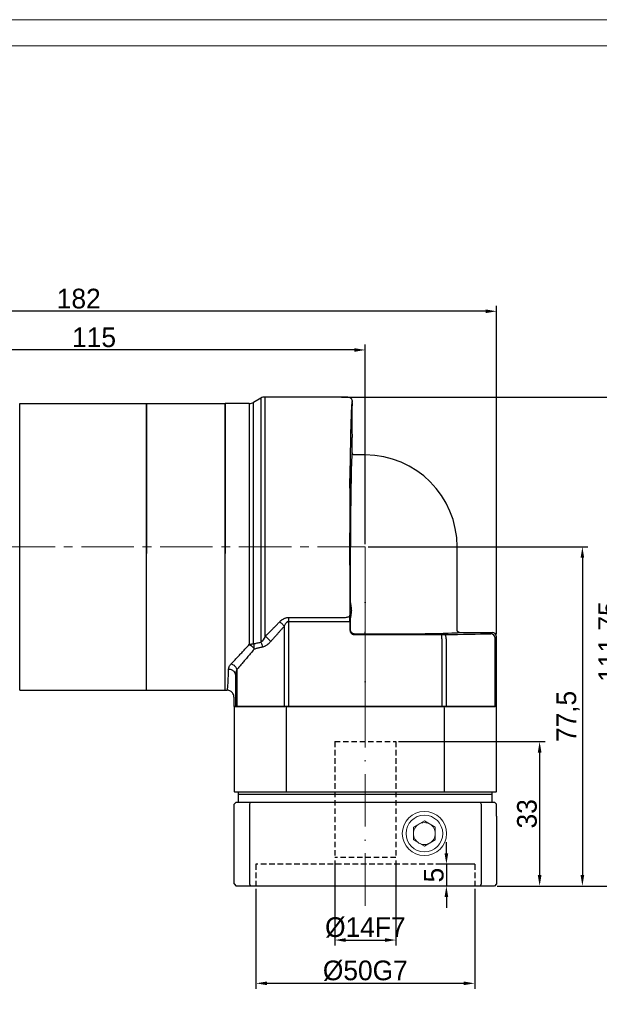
# Model space of a CAD drawing. Header units: millimetres. Extents: x 1356 to 1857, y 1014 to 1368.
# Tile 7 of 9: x 1595 to 1728, y 1143 to 1368. Entities that reach past the tile are written whole.
import ezdxf

# ---------------------------------------------------------------- set-up
doc = ezdxf.new("R2010")
doc.units = ezdxf.units.MM
doc.header["$PDSIZE"] = -5
for name, pattern in [('ACAD_ISO10W100', [18, 12, -3, 0, -3]), ('DASHED2', [9.525, 6.35, -3.175]), ('点画线', [18, 12, -2, 2, -2])]:
    doc.linetypes.add(name, pattern=pattern)
doc.layers.get('0').update_dxf_attribs({"lineweight": 18})
doc.layers.get('Defpoints').update_dxf_attribs({"lineweight": 18})
doc.layers.add('4虚线层', color=6, linetype='DASHED2')
for name, color, linetype, lineweight in [('7中心线层', 7, '点画线', 18), ('中心线层', 7, 'ACAD_ISO10W100', 20), ('尺寸线', 7, 'Continuous', 18), ('尺寸线层', 3, 'Continuous', 18), ('标注线', 7, 'Continuous', 20), ('粗实线', 7, 'Continuous', 50)]:
    doc.layers.add(name, color=color, linetype=linetype, lineweight=lineweight)
doc.styles.add('工程字', font='txt')
doc.dimstyles.new('副本 ISO-25', dxfattribs={"dimtxt": 4.5, "dimasz": 2.5, "dimexe": 1.25, "dimexo": 0.625, "dimtad": 1, "dimtxsty": '工程字', "dimcen": 2.5, "dimdle": 5, "dimadec": 0, "dimazin": 0, "dimtfac": 1, "dimtmove": 0, "dimatfit": 3, "dimfxl": 1, "dimtolj": 1, "dimarcsym": 0})

# ---------------------------------------------------------------- blocks, each defined once
blk = doc.blocks.new('*D6')
at = {"layer": 'Defpoints', "color": 0, "lineweight": -2}
for p in [(1668.47, 1282.22), (1733.66, 1282.22), (1704, 1170.47)]:
    blk.add_point(p, dxfattribs=at)
at = {"layer": '尺寸线层', "color": 0, "lineweight": -2}
for p, q in [((1669.09, 1282.22), (1734.91, 1282.22)), ((1733.66, 1172.97), (1733.66, 1279.72)), ((1704.62, 1170.47), (1734.91, 1170.47))]:
    blk.add_line(p, q, dxfattribs=at)
for points in [[(1734.08, 1279.72), (1733.25, 1279.72), (1733.66, 1282.22)], [(1733.25, 1172.97), (1734.08, 1172.97), (1733.66, 1170.47)]]:
    blk.add_solid(points, dxfattribs=at)
at = {"layer": '尺寸线层', "color": 0, "insert": (1730.41, 1226.34), "char_height": 4.5, "attachment_point": 5, "rotation": 90, "style": '工程字'}
blk.add_mtext('\\A1;111,75', dxfattribs=at)
blk = doc.blocks.new('*D7')
at = {"layer": 'Defpoints', "color": 0, "lineweight": -2}
for p in [(1559.5, 1292.97), (1559.5, 1277.67), (1674.5, 1247.97)]:
    blk.add_point(p, dxfattribs=at)
at = {"layer": '尺寸线层', "color": 0, "lineweight": -2}
for p, q in [((1559.5, 1278.29), (1559.5, 1294.22)), ((1674.5, 1248.59), (1674.5, 1294.22)), ((1672, 1292.97), (1562, 1292.97))]:
    blk.add_line(p, q, dxfattribs=at)
for points in [[(1562, 1293.38), (1562, 1292.55), (1559.5, 1292.97)], [(1672, 1292.55), (1672, 1293.38), (1674.5, 1292.97)]]:
    blk.add_solid(points, dxfattribs=at)
at = {"layer": '尺寸线层', "color": 0, "insert": (1612.5, 1295.84), "char_height": 4.5, "attachment_point": 5, "style": '工程字'}
blk.add_mtext('\\A1;115', dxfattribs=at)
blk = doc.blocks.new('*D8')
at = {"layer": 'Defpoints', "color": 0, "lineweight": -2}
for p in [(1522.5, 1301.81), (1522.5, 1255.17), (1704.5, 1227.44)]:
    blk.add_point(p, dxfattribs=at)
at = {"layer": '尺寸线层', "color": 0, "lineweight": -2}
for p, q in [((1522.5, 1255.79), (1522.5, 1303.06)), ((1704.5, 1228.06), (1704.5, 1303.06)), ((1702, 1301.81), (1525, 1301.81))]:
    blk.add_line(p, q, dxfattribs=at)
for points in [[(1525, 1302.23), (1525, 1301.39), (1522.5, 1301.81)], [(1702, 1301.39), (1702, 1302.23), (1704.5, 1301.81)]]:
    blk.add_solid(points, dxfattribs=at)
at = {"layer": '尺寸线层', "color": 0, "insert": (1609, 1304.68), "char_height": 4.5, "attachment_point": 5, "style": '工程字'}
blk.add_mtext('\\A1;182', dxfattribs=at)
blk = doc.blocks.new('*D9')
at = {"layer": 'Defpoints', "color": 0, "lineweight": -2}
for p in [(1649.5, 1170.47), (1699.5, 1170.47), (1699.5, 1148.24)]:
    blk.add_point(p, dxfattribs=at)
at = {"layer": '尺寸线层', "color": 0, "lineweight": -2}
for p, q in [((1649.5, 1169.84), (1649.5, 1146.99)), ((1699.5, 1169.84), (1699.5, 1146.99)), ((1652, 1148.24), (1697, 1148.24))]:
    blk.add_line(p, q, dxfattribs=at)
for points in [[(1652, 1148.65), (1652, 1147.82), (1649.5, 1148.24)], [(1697, 1147.82), (1697, 1148.65), (1699.5, 1148.24)]]:
    blk.add_solid(points, dxfattribs=at)
at = {"layer": '尺寸线层', "color": 0, "insert": (1674.5, 1151.11), "char_height": 4.5, "attachment_point": 5, "style": '工程字'}
blk.add_mtext('\\A1;%%C50G7', dxfattribs=at)
blk = doc.blocks.new('*D11')
at = {"layer": 'Defpoints', "color": 0, "lineweight": -2}
for p in [(1674.5, 1247.97), (1704, 1170.47), (1724.11, 1170.47)]:
    blk.add_point(p, dxfattribs=at)
at = {"layer": '尺寸线层', "color": 0, "lineweight": -2}
for p, q in [((1675.12, 1247.97), (1725.36, 1247.97)), ((1724.11, 1245.47), (1724.11, 1172.97)), ((1704.62, 1170.47), (1725.36, 1170.47))]:
    blk.add_line(p, q, dxfattribs=at)
for points in [[(1724.53, 1245.47), (1723.7, 1245.47), (1724.11, 1247.97)], [(1723.7, 1172.97), (1724.53, 1172.97), (1724.11, 1170.47)]]:
    blk.add_solid(points, dxfattribs=at)
at = {"layer": '尺寸线层', "color": 0, "insert": (1720.86, 1209.22), "char_height": 4.5, "attachment_point": 5, "rotation": 90, "style": '工程字'}
blk.add_mtext('\\A1;77,5', dxfattribs=at)
blk = doc.blocks.new('*D12')
at = {"layer": 'Defpoints', "color": 0, "lineweight": -2}
for p in [(1649.5, 1170.47), (1699.5, 1170.47), (1699.5, 1148.24)]:
    blk.add_point(p, dxfattribs=at)
at = {"layer": '尺寸线层', "color": 0, "lineweight": -2}
for p, q in [((1649.5, 1169.84), (1649.5, 1146.99)), ((1699.5, 1169.84), (1699.5, 1146.99)), ((1652, 1148.24), (1697, 1148.24))]:
    blk.add_line(p, q, dxfattribs=at)
for points in [[(1652, 1148.65), (1652, 1147.82), (1649.5, 1148.24)], [(1697, 1147.82), (1697, 1148.65), (1699.5, 1148.24)]]:
    blk.add_solid(points, dxfattribs=at)
at = {"layer": '尺寸线层', "color": 0, "insert": (1674.5, 1151.11), "char_height": 4.5, "attachment_point": 5, "style": '工程字'}
blk.add_mtext('\\A1;%%C50G7', dxfattribs=at)
blk = doc.blocks.new('*D13')
at = {"layer": 'Defpoints', "color": 0, "lineweight": -2}
for p in [(1667.5, 1176.97), (1681.5, 1176.97), (1681.5, 1158.13)]:
    blk.add_point(p, dxfattribs=at)
at = {"layer": '尺寸线层', "color": 0, "lineweight": -2}
for p, q in [((1667.5, 1176.34), (1667.5, 1156.88)), ((1681.5, 1176.34), (1681.5, 1156.88)), ((1670, 1158.13), (1679, 1158.13))]:
    blk.add_line(p, q, dxfattribs=at)
for points in [[(1670, 1158.55), (1670, 1157.71), (1667.5, 1158.13)], [(1679, 1157.71), (1679, 1158.55), (1681.5, 1158.13)]]:
    blk.add_solid(points, dxfattribs=at)
at = {"layer": '尺寸线层', "color": 0, "insert": (1674.5, 1161), "char_height": 4.5, "attachment_point": 5, "style": '工程字'}
blk.add_mtext('\\A1;%%C14F7', dxfattribs=at)
blk = doc.blocks.new('*D14')
at = {"layer": 'Defpoints', "color": 0, "lineweight": -2}
for p in [(1681.5, 1203.47), (1704, 1170.47), (1714.34, 1170.47)]:
    blk.add_point(p, dxfattribs=at)
at = {"layer": '尺寸线层', "color": 0, "lineweight": -2}
for p, q in [((1682.12, 1203.47), (1715.59, 1203.47)), ((1714.34, 1200.97), (1714.34, 1172.97)), ((1704.62, 1170.47), (1715.59, 1170.47))]:
    blk.add_line(p, q, dxfattribs=at)
for points in [[(1714.76, 1200.97), (1713.92, 1200.97), (1714.34, 1203.47)], [(1713.92, 1172.97), (1714.76, 1172.97), (1714.34, 1170.47)]]:
    blk.add_solid(points, dxfattribs=at)
at = {"layer": '尺寸线层', "color": 0, "insert": (1711.46, 1186.97), "char_height": 4.5, "attachment_point": 5, "rotation": 90, "style": '工程字'}
blk.add_mtext('\\A1;33', dxfattribs=at)
blk = doc.blocks.new('*D15')
at = {"layer": 'Defpoints', "color": 0, "lineweight": -2}
for p in [(1699.5, 1175.47), (1693.03, 1170.47), (1699.5, 1170.47)]:
    blk.add_point(p, dxfattribs=at)
at = {"layer": '尺寸线层', "color": 0, "lineweight": -2}
for p, q in [((1693.03, 1177.97), (1693.03, 1180.47)), ((1698.87, 1175.47), (1691.78, 1175.47)), ((1693.03, 1175.47), (1693.03, 1170.47)), ((1698.87, 1170.47), (1691.78, 1170.47)), ((1693.03, 1167.97), (1693.03, 1165.47))]:
    blk.add_line(p, q, dxfattribs=at)
for points in [[(1692.61, 1177.97), (1693.45, 1177.97), (1693.03, 1175.47)], [(1693.45, 1167.97), (1692.61, 1167.97), (1693.03, 1170.47)]]:
    blk.add_solid(points, dxfattribs=at)
at = {"layer": '尺寸线层', "color": 0, "insert": (1690.16, 1172.97), "char_height": 4.5, "attachment_point": 5, "rotation": 90, "style": '工程字'}
blk.add_mtext('\\A1;5', dxfattribs=at)
blk = doc.blocks.new('D64')
at = {"linetype": 'Continuous', "lineweight": 30}
for p, q in [((2.83, 60.78), (-2.64, 60.78)), ((-2.64, 28.03), (-2.64, 60.78)), ((5.5, 62.01), (3.83, 61.04)), ((25.36, 62.28), (6.49, 62.28)), ((26.36, 49.53), (26.36, 53.03)), ((29.36, 49.03), (26.86, 49.03)), ((-2.64, -4.72), (-2.64, 28.03)), ((50.36, 9), (50.36, 28.03)), ((50.86, 8.5), (58.36, 8.5)), ((59.36, -8.47), (59.36, 7.5)), ((-2.64, -4.72), (-2.2, -4.72)), ((-0.64, -8.47), (-0.64, -6.47)), ((-0.32, -8.47), (-0.64, -8.47)), ((0, -8.47), (-0.32, -8.47)), ((10.84, -8.47), (0, -8.47)), ((11.9, -8.47), (10.84, -8.47)), ((46.83, -8.47), (11.9, -8.47)), ((47.88, -8.47), (46.83, -8.47)), ((58.73, -8.47), (47.88, -8.47)), ((59.05, -8.47), (58.73, -8.47)), ((59.36, -8.47), (59.05, -8.47))]:
    blk.add_line(p, q, dxfattribs=at)
at = {"linetype": 'Continuous', "lineweight": 25}
for p, q in [((2.83, 60.78), (2.83, 5.7)), ((6.49, 7.58), (6.49, 62.28)), ((26.36, 61.03), (26.36, 61.28)), ((25.99, 15.22), (25.99, 28.03)), ((11.9, 11.93), (24.85, 11.93)), ((11.9, 11), (11.9, 11.93)), ((25.99, 9.12), (25.99, 11.83)), ((10.84, 9.91), (10.84, -8.47)), ((11.9, 11), (24.86, 11)), ((11.9, -8.47), (11.9, 11)), ((24.86, 11), (25.86, 11)), ((25.86, 11), (25.86, 8.99)), ((25.86, 8.99), (25.99, 9.12)), ((26.99, 8.12), (26.86, 7.99)), ((26.86, 7.99), (46.83, 7.99)), ((29.36, 8.12), (26.99, 8.12)), ((29.36, 8.12), (29.36, 8.62)), ((46.83, 6.99), (46.83, 7.99)), ((46.83, 6.99), (46.83, -8.47)), ((47.88, 6.99), (47.88, -8.47)), ((58.05, 8.18), (58.36, 8.5)), ((59.36, 7.5), (59.05, 7.18)), ((59.05, -1.12), (59.05, 7.18)), ((0, 0), (0, -8.47)), ((-0.32, -1.39), (-0.32, -8.47)), ((59.05, -8.47), (59.05, -1.12))]:
    blk.add_line(p, q, dxfattribs=at)
at = {"linetype": 'Continuous', "lineweight": 25, "flags": 128}
for points in [[(24.85, 11.93), (25.04, 11.94), (25.23, 11.97), (25.4, 12.01), (25.55, 12.07), (25.68, 12.14), (25.77, 12.22), (25.83, 12.31), (25.85, 12.4)], [(47.88, 6.99), (47.87, 7.19), (47.84, 7.37), (47.79, 7.54), (47.73, 7.7), (47.65, 7.82), (47.56, 7.91), (47.46, 7.97), (47.35, 7.99)]]:
    blk.add_lwpolyline(points, dxfattribs=at)
at = {"linetype": 'Continuous', "lineweight": 30}
for centre, radius, start, end in [((2.83, 62.76), 1.99, 270, 299.9873), ((6.49, 60.29), 1.99, 90, 120), ((29.36, 28.03), 21, 0, 90)]:
    blk.add_arc(centre, radius, start, end, dxfattribs=at)
at = {"linetype": 'Continuous', "lineweight": 25}
blk.add_arc((58.05, 7.18), 1, 0.0209, 89.9797, dxfattribs=at)
at = {"linetype": 'Continuous', "lineweight": 30}
for centre, major_axis, ratio, start_param, end_param in [((26.36, 57.03), (0, 4), 0.017455, 0, 3.141593), ((58.36, 7.5), (0.707, 0.707), 0.999695, 5.497939, 7.068431)]:
    blk.add_ellipse(centre, major_axis=major_axis, ratio=ratio, start_param=start_param, end_param=end_param, dxfattribs=at)
at = {"linetype": 'Continuous', "lineweight": 25}
for centre, major_axis, start_param, end_param in [((26.36, 28.03), (0, 21.5), 0.000406, 1.570796), ((25.93, 13.53), (0, 4), 5.149766, 10.558197), ((25.81, 11), (0, 2.99), 4.712389, 5.201566), ((29.36, 8.5), (21.5, 0), 4.712389, 6.282779), ((46.83, 8.01), (0.988, 0), 4.712389, 5.269966), ((29.36, 8.5), (34, 0), 5.269966, 5.707865), ((57.06, 8.18), (0.988, 0), 5.706902, 6.266003)]:
    blk.add_ellipse(centre, major_axis=major_axis, ratio=0.017455, start_param=start_param, end_param=end_param, dxfattribs=at)
blk.add_ellipse((25.93, 42.53), major_axis=(0, 4), ratio=0.017455, dxfattribs=at)
for points, knots in [([(3.83, 5.89), (3.83, 8.24), (3.83, 10.9), (3.83, 16.62), (3.83, 19.68), (3.83, 25.95), (3.83, 29.15), (3.83, 35.44), (3.83, 38.53), (3.83, 44.33), (3.83, 47.04), (3.83, 51.87), (3.83, 53.98), (3.83, 57.44), (3.83, 58.78), (3.83, 60.58), (3.83, 61.04), (3.83, 61.04)], [0, 0, 0, 0, 0.125, 0.125, 0.25, 0.25, 0.375, 0.375, 0.5, 0.5, 0.625, 0.625, 0.75, 0.75, 0.875, 0.875, 1, 1, 1, 1]), ([(5.5, 62.01), (5.5, 62.01), (5.5, 62.01), (5.5, 61.99), (5.5, 61.97), (5.5, 61.93), (5.5, 61.89), (5.5, 61.83), (5.5, 61.77), (5.5, 61.69), (5.5, 61.61), (5.5, 61.51), (5.5, 61.41), (5.5, 61.29), (5.5, 61.17), (5.5, 61.03), (5.5, 60.89), (5.5, 60.74), (5.5, 60.57), (5.5, 60.4), (5.5, 60.22), (5.5, 60.03), (5.5, 59.82), (5.5, 59.61), (5.5, 59.39), (5.5, 59.16), (5.5, 58.93), (5.5, 58.68), (5.5, 58.42), (5.5, 58.16), (5.5, 57.88), (5.5, 57.6), (5.5, 57.31), (5.5, 57.01), (5.5, 56.7), (5.5, 56.38), (5.5, 56.05), (5.5, 55.72), (5.5, 55.38), (5.5, 55.03), (5.5, 54.67), (5.5, 54.3), (5.5, 53.93), (5.5, 53.54), (5.5, 53.16), (5.5, 52.76), (5.5, 52.35), (5.5, 51.94), (5.5, 51.53), (5.5, 51.1), (5.5, 50.67), (5.5, 50.23), (5.5, 49.78), (5.5, 49.33), (5.5, 48.88), (5.5, 48.41), (5.5, 47.94), (5.5, 47.47), (5.5, 46.98), (5.5, 46.5), (5.5, 46), (5.5, 45.51), (5.5, 45), (5.5, 44.49), (5.5, 43.98), (5.5, 43.46), (5.5, 42.94), (5.5, 42.26), (5.5, 41.41), (5.5, 40.39), (5.5, 39.36), (5.5, 38.32), (5.5, 37.26), (5.5, 36.2), (5.5, 35.13), (5.5, 34.05), (5.5, 32.96), (5.5, 31.87), (5.5, 30.77), (5.5, 29.67), (5.5, 28.57), (5.5, 27.47), (5.5, 26.37), (5.5, 25.27), (5.5, 24.18), (5.5, 23.09), (5.5, 22), (5.5, 20.92), (5.5, 19.85), (5.5, 18.78), (5.5, 17.73), (5.5, 16.69), (5.5, 15.65), (5.5, 14.63), (5.5, 13.63), (5.5, 12.64), (5.5, 11.67), (5.5, 10.71), (5.5, 9.77), (5.5, 8.85), (5.5, 7.96), (5.5, 7.08), (5.5, 6.51), (5.5, 6.23)], [0, 0, 0, 0, 0.007576, 0.015152, 0.022728, 0.030304, 0.037879, 0.045455, 0.053031, 0.060607, 0.068183, 0.075759, 0.083335, 0.090911, 0.098486, 0.106062, 0.113638, 0.121214, 0.12879, 0.136366, 0.143942, 0.151518, 0.159093, 0.166669, 0.174245, 0.181821, 0.189397, 0.196973, 0.204549, 0.212125, 0.2197, 0.227276, 0.234852, 0.242428, 0.250004, 0.25758, 0.265156, 0.272732, 0.280307, 0.287883, 0.295459, 0.303035, 0.310611, 0.318187, 0.325763, 0.333339, 0.340914, 0.34849, 0.356066, 0.363642, 0.371218, 0.378794, 0.38637, 0.393946, 0.401521, 0.409097, 0.416673, 0.424249, 0.431825, 0.439401, 0.446977, 0.454553, 0.462128, 0.469704, 0.47728, 0.484856, 0.492432, 0.500008, 0.514293, 0.528579, 0.542864, 0.55715, 0.571435, 0.585721, 0.600006, 0.614292, 0.628577, 0.642863, 0.657148, 0.671434, 0.685719, 0.700005, 0.71429, 0.728576, 0.742861, 0.757147, 0.771432, 0.785718, 0.800003, 0.814289, 0.828574, 0.84286, 0.857145, 0.871431, 0.885716, 0.900002, 0.914287, 0.928573, 0.942858, 0.957144, 0.971429, 0.985715, 1, 1, 1, 1]), ([(26.36, 61.28), (26.36, 61.28), (26.35, 61.27), (26.35, 61.26), (26.34, 61.24), (26.33, 61.21), (26.32, 61.17), (26.31, 61.12), (26.3, 61.07), (26.28, 60.94), (26.25, 60.68), (26.22, 60.21), (26.18, 59.59), (26.13, 58.61), (26.08, 57.05), (26.01, 54.7), (25.96, 51.91), (25.91, 48.73), (25.87, 45.2), (25.83, 41.39), (25.81, 37.35), (25.79, 33.16), (25.78, 28.89), (25.78, 25.32), (25.79, 22.49), (25.8, 20.39), (25.81, 18.32), (25.82, 16.63), (25.83, 15.3), (25.84, 14.32), (25.84, 13.35), (25.85, 12.72), (25.85, 12.4)], [0, 0, 0, 0, 0.007823, 0.01564, 0.023454, 0.031265, 0.039077, 0.046892, 0.05471, 0.062535, 0.093793, 0.125059, 0.156317, 0.187583, 0.250074, 0.312564, 0.375052, 0.437539, 0.500025, 0.56251, 0.624994, 0.687477, 0.74996, 0.812443, 0.843697, 0.874959, 0.906213, 0.937475, 0.953113, 0.968735, 0.984359, 1, 1, 1, 1]), ([(25.99, 15.22), (25.99, 15.18), (25.99, 15.09), (26, 14.96), (26.02, 14.82), (26.04, 14.68), (26.06, 14.54), (26.1, 14.29), (26.15, 13.95), (26.18, 13.52), (26.15, 13.09), (26.09, 12.71), (26.04, 12.37), (26, 12.1), (25.99, 11.92), (25.99, 11.83)], [0, 0, 0, 0, 0.040755, 0.081897, 0.123461, 0.165483, 0.207997, 0.251035, 0.383966, 0.501369, 0.618401, 0.750462, 0.835256, 0.918346, 1, 1, 1, 1]), ([(9.79, 10.9), (9.84, 10.95), (9.93, 11.05), (10.09, 11.18), (10.24, 11.31), (10.39, 11.42), (10.55, 11.52), (10.73, 11.63), (10.94, 11.73), (11.18, 11.82), (11.42, 11.88), (11.66, 11.92), (11.82, 11.93), (11.9, 11.93)], [0, 0, 0, 0, 0.089644, 0.176213, 0.259904, 0.340931, 0.419533, 0.495971, 0.603505, 0.706475, 0.806024, 0.903416, 1, 1, 1, 1]), ([(6.49, 7.58), (6.64, 7.72), (6.92, 8.01), (7.36, 8.45), (7.82, 8.9), (8.29, 9.38), (8.78, 9.87), (9.28, 10.38), (9.62, 10.73), (9.79, 10.9)], [0, 0, 0, 0, 0.130778, 0.265579, 0.404405, 0.547258, 0.69414, 0.845054, 1, 1, 1, 1]), ([(10.84, 9.91), (10.69, 9.73), (10.39, 9.39), (9.93, 8.87), (9.48, 8.37), (9.04, 7.86), (8.6, 7.37), (8.16, 6.88), (7.87, 6.55), (7.72, 6.39)], [0, 0, 0, 0, 0.144654, 0.288698, 0.432138, 0.574981, 0.717234, 0.858905, 1, 1, 1, 1]), ([(9.79, 10.9), (9.98, 10.77), (10.17, 10.61), (10.54, 10.27), (10.7, 10.09), (10.84, 9.91)], [0, 0, 0, 0, 0.5, 0.5, 1, 1, 1, 1]), ([(11.9, 11), (11.88, 11), (11.83, 11), (11.77, 10.98), (11.7, 10.96), (11.63, 10.93), (11.57, 10.89), (11.5, 10.85), (11.43, 10.79), (11.37, 10.73), (11.27, 10.62), (11.14, 10.45), (10.98, 10.2), (10.89, 10.01), (10.84, 9.91)], [0, 0, 0, 0, 0.040766, 0.082342, 0.125323, 0.170248, 0.217591, 0.267757, 0.321087, 0.377865, 0.438325, 0.59803, 0.784876, 1, 1, 1, 1]), ([(26.99, 8.12), (26.73, 8.12), (26.47, 8.23), (26.1, 8.6), (25.99, 8.86), (25.99, 9.12)], [0, 0, 0, 0, 0.5, 0.5, 1, 1, 1, 1]), ([(6.49, 7.58), (6.72, 7.44), (6.96, 7.26), (7.39, 6.84), (7.58, 6.61), (7.72, 6.39)], [0, 0, 0, 0, 0.5, 0.5, 1, 1, 1, 1]), ([(25.86, 8.99), (25.86, 8.96), (25.86, 8.89), (25.88, 8.8), (25.9, 8.7), (25.93, 8.61), (25.97, 8.52), (26.02, 8.43), (26.08, 8.36), (26.15, 8.28), (26.22, 8.22), (26.3, 8.16), (26.39, 8.11), (26.47, 8.07), (26.57, 8.03), (26.66, 8.01), (26.76, 7.99), (26.82, 7.99), (26.86, 7.99)], [0, 0, 0, 0, 0.062521, 0.125033, 0.187539, 0.250038, 0.312533, 0.375024, 0.437512, 0.5, 0.562488, 0.624976, 0.687467, 0.749962, 0.812461, 0.874967, 0.937479, 1, 1, 1, 1]), ([(-1.29, 1.32), (-1.2, 1.42), (-1.01, 1.62), (-0.71, 1.93), (-0.4, 2.26), (-0.08, 2.59), (0.25, 2.94), (0.59, 3.3), (0.94, 3.67), (1.3, 4.05), (1.67, 4.45), (2.05, 4.85), (2.43, 5.27), (2.7, 5.56), (2.83, 5.7)], [0, 0, 0, 0, 0.075346, 0.152128, 0.230351, 0.31002, 0.391142, 0.473719, 0.557757, 0.64326, 0.730232, 0.818677, 0.908599, 1, 1, 1, 1]), ([(3.93, 4.63), (3.81, 4.49), (3.57, 4.2), (3.22, 3.78), (2.87, 3.36), (2.53, 2.96), (2.19, 2.56), (1.86, 2.17), (1.53, 1.79), (1.21, 1.41), (0.9, 1.05), (0.59, 0.69), (0.29, 0.34), (0.1, 0.11), (0, 0)], [0, 0, 0, 0, 0.086438, 0.172282, 0.25754, 0.342222, 0.426334, 0.509888, 0.592892, 0.675356, 0.757288, 0.8387, 0.9196, 1, 1, 1, 1]), ([(2.83, 5.7), (2.87, 5.72), (2.96, 5.74), (3.1, 5.78), (3.26, 5.82), (3.44, 5.85), (3.63, 5.88), (3.76, 5.88), (3.83, 5.89)], [0, 0, 0, 0, 0.114429, 0.249717, 0.405886, 0.582962, 0.780983, 1, 1, 1, 1]), ([(2.83, 5.7), (2.87, 5.69), (2.94, 5.66), (3.03, 5.61), (3.12, 5.56), (3.2, 5.52), (3.27, 5.47), (3.33, 5.43), (3.38, 5.39), (3.47, 5.32), (3.6, 5.21), (3.76, 5.05), (3.84, 4.94), (3.88, 4.88)], [0, 0, 0, 0, 0.087363, 0.168399, 0.242661, 0.30982, 0.36965, 0.42201, 0.466822, 0.504056, 0.673059, 0.83898, 1, 1, 1, 1]), ([(3.83, 5.89), (3.96, 5.92), (4.23, 5.98), (4.65, 6.07), (5.07, 6.15), (5.36, 6.2), (5.5, 6.23)], [0, 0, 0, 0, 0.251554, 0.502005, 0.751451, 1, 1, 1, 1]), ([(3.83, 5.89), (3.86, 5.74), (3.88, 5.58), (3.9, 5.24), (3.9, 5.06), (3.88, 4.88)], [0, 0, 0, 0, 0.5, 0.5, 1, 1, 1, 1]), ([(3.87, 4.86), (3.86, 4.85), (3.85, 4.83), (3.83, 4.82), (3.83, 4.81)], [0, 0, 0, 0, 0.481774, 1, 1, 1, 1]), ([(5.84, 5.12), (5.74, 5.1), (5.53, 5.06), (5.21, 4.99), (4.89, 4.91), (4.57, 4.82), (4.25, 4.73), (4.04, 4.67), (3.93, 4.63)], [0, 0, 0, 0, 0.157533, 0.31869, 0.483494, 0.651967, 0.824129, 1, 1, 1, 1]), ([(5.5, 6.23), (5.59, 6.07), (5.67, 5.89), (5.78, 5.51), (5.82, 5.31), (5.84, 5.12)], [0, 0, 0, 0, 0.5, 0.5, 1, 1, 1, 1]), ([(7.72, 6.39), (7.66, 6.33), (7.55, 6.2), (7.34, 5.99), (7.15, 5.82), (6.97, 5.68), (6.8, 5.55), (6.59, 5.41), (6.34, 5.28), (6.09, 5.18), (5.92, 5.14), (5.84, 5.12)], [0, 0, 0, 0, 0.107061, 0.210621, 0.356254, 0.427351, 0.502144, 0.633578, 0.759733, 0.881532, 1, 1, 1, 1]), ([(-2.2, -4.72), (-2.15, -4.72), (-2.09, -4.31), (-1.99, -2.68), (-1.94, -1.47), (-1.89, 0.1)], [0, 0, 0, 0, 0.5, 0.5, 1, 1, 1, 1]), ([(-1.89, 0.1), (-1.88, 0.13), (-1.88, 0.2), (-1.86, 0.3), (-1.84, 0.4), (-1.81, 0.5), (-1.77, 0.61), (-1.71, 0.74), (-1.62, 0.92), (-1.47, 1.12), (-1.35, 1.25), (-1.29, 1.32)], [0, 0, 0, 0, 0.083134, 0.166095, 0.249025, 0.332062, 0.415344, 0.499011, 0.66651, 0.833133, 1, 1, 1, 1]), ([(-1.89, 0.1), (-1.64, 0.1), (-1.38, 0.04), (-0.92, -0.18), (-0.73, -0.35), (-0.61, -0.53)], [0, 0, 0, 0, 0.5, 0.5, 1, 1, 1, 1]), ([(-1.29, 1.32), (-1.08, 1.25), (-0.85, 1.13), (-0.45, 0.8), (-0.28, 0.6), (-0.17, 0.39)], [0, 0, 0, 0, 0.5, 0.5, 1, 1, 1, 1]), ([(0, 0), (-0.02, -0.05), (-0.06, -0.14), (-0.12, -0.31), (-0.18, -0.49), (-0.25, -0.72), (-0.29, -0.97), (-0.32, -1.21), (-0.32, -1.34), (-0.32, -1.39)], [0, 0, 0, 0, 0.099781, 0.215979, 0.348602, 0.497652, 0.715043, 0.882495, 1, 1, 1, 1]), ([(-0.61, -0.53), (-0.51, -0.67), (-0.44, -0.81), (-0.35, -1.11), (-0.32, -1.25), (-0.32, -1.39)], [0, 0, 0, 0, 0.5, 0.5, 1, 1, 1, 1])]:
    blk.add_open_spline(points, degree=3, knots=knots, dxfattribs=at)
at = {"linetype": 'Continuous', "lineweight": 30}
for points, knots in [([(25.36, 62.28), (25.4, 62.27), (25.47, 62.27), (25.57, 62.26), (25.68, 62.23), (25.79, 62.18), (25.89, 62.13), (25.98, 62.06), (26.09, 61.97), (26.2, 61.84), (26.29, 61.67), (26.35, 61.48), (26.36, 61.34), (26.36, 61.28)], [0, 0, 0, 0, 0.065607, 0.133699, 0.204011, 0.276206, 0.349882, 0.42458, 0.499802, 0.61623, 0.740498, 0.8696, 1, 1, 1, 1]), ([(26.86, 49.03), (26.84, 49.03), (26.79, 49.03), (26.73, 49.04), (26.67, 49.06), (26.62, 49.09), (26.58, 49.11), (26.55, 49.13), (26.53, 49.15), (26.52, 49.16), (26.48, 49.2), (26.42, 49.28), (26.37, 49.4), (26.37, 49.48), (26.36, 49.53)], [0, 0, 0, 0, 0.093918, 0.181291, 0.260181, 0.329119, 0.387102, 0.43352, 0.46805, 0.490553, 0.500987, 0.673892, 0.841975, 1, 1, 1, 1]), ([(50.86, 8.5), (50.84, 8.5), (50.8, 8.5), (50.74, 8.51), (50.68, 8.53), (50.62, 8.56), (50.56, 8.6), (50.5, 8.65), (50.4, 8.77), (50.38, 8.9), (50.36, 9)], [0, 0, 0, 0, 0.077913, 0.1589, 0.242459, 0.327974, 0.414729, 0.501941, 0.643652, 1, 1, 1, 1]), ([(-0.91, -5.46), (-1.04, -5.24), (-1.23, -5.05), (-1.69, -4.79), (-1.95, -4.72), (-2.2, -4.72)], [0, 0, 0, 0, 0.5, 0.5, 1, 1, 1, 1]), ([(-0.64, -6.47), (-0.64, -6.31), (-0.66, -6.14), (-0.75, -5.79), (-0.82, -5.62), (-0.91, -5.46)], [0, 0, 0, 0, 0.5, 0.5, 1, 1, 1, 1])]:
    blk.add_open_spline(points, degree=3, knots=knots, dxfattribs=at)
at = {"linetype": 'Continuous', "lineweight": 25}
for points in [[(6.49, 7.58), (6.2, 6.99), (5.87, 6.48), (5.5, 6.23)], [(3.88, 4.88), (3.88, 4.88), (3.87, 4.87), (3.87, 4.86)], [(3.88, 4.88), (3.9, 4.8), (3.92, 4.72), (3.93, 4.63)], [(-0.17, 0.39), (-0.1, 0.26), (-0.04, 0.13), (0, 0)]]:
    blk.add_open_spline(points, degree=3, dxfattribs=at)

msp = doc.modelspace()

# ---------------------------------------------------------------- linework, layer by layer
for p, q in [((1642.4991, 1215.2166), (1642.4991, 1219.653)), ((1687.9991, 1185.3534), (1685.4991, 1183.91)), ((1685.4991, 1183.91), (1685.4991, 1181.0233)), ((1690.4991, 1183.91), (1687.9991, 1185.3534)), ((1690.4991, 1181.0233), (1690.4991, 1183.91)), ((1685.4991, 1181.0233), (1687.9991, 1179.5799)), ((1687.9991, 1179.5799), (1690.4991, 1181.0233))]:
    msp.add_line(p, q)
for points in [[(1356.5028, 1014.3887), (1857.1809, 1014.3887), (1857.1809, 1368.4396), (1356.5028, 1368.4396)], [(1386.3051, 1020.3491), (1851.2204, 1020.3491), (1851.2204, 1362.4792), (1386.3051, 1362.4792)]]:
    msp.add_lwpolyline(points, close=True)
at = {"extrusion": (0, 0, -1)}
for start, end in [(270, 90), (90, 270)]:
    msp.add_arc((-1687.9991, 1182.4666), 5.05, start, end, dxfattribs=at)
for radius, start, end in [(4.188, 90, 270), (4.188, 270, 90), (2.5, 120, 180), (2.5, 90, 120), (2.5, 60, 90), (2.5, 0, 60), (2.5, 180, 240), (2.5, 300, 0), (2.5, 240, 270), (2.5, 270, 300)]:
    msp.add_arc((1687.9991, 1182.4666), radius, start, end)
at = {"layer": '4虚线层', "color": 0, "lineweight": -2, "ltscale": 0.2}
for p, q in [((1667.4991, 1203.4666), (1667.4991, 1176.9666)), ((1667.4991, 1203.4666), (1681.4991, 1203.4666)), ((1681.4991, 1203.4666), (1681.4991, 1176.9666)), ((1681.4991, 1176.9666), (1667.4991, 1176.9666)), ((1699.4991, 1175.4666), (1649.4991, 1175.4666)), ((1649.4991, 1175.4666), (1649.4991, 1170.4666)), ((1699.4991, 1175.4666), (1699.4991, 1170.4666))]:
    msp.add_line(p, q, dxfattribs=at)
at = {"layer": '7中心线层'}
for p in [(1519.6058, 1247.9666), (1674.4991, 1211.4666)]:
    msp.add_line(p, (1674.4991, 1247.9666), dxfattribs=at)
at = {"layer": '中心线层', "color": 0}
msp.add_line((1674.4991, 1165.9666), (1674.4991, 1247.9666), dxfattribs=at)
at = {"layer": '标注线', "color": 0, "lineweight": -3}
for p, q in [((1656.4713, 1211.0666), (1656.5826, 1211.4666)), ((1656.4713, 1192.0666), (1656.4713, 1211.0666)), ((1692.4155, 1211.4666), (1692.5268, 1211.0666)), ((1692.5268, 1211.0666), (1692.5268, 1192.0666)), ((1648.2312, 1189.6666), (1648.0416, 1189.1666)), ((1648.0416, 1189.1666), (1648.0416, 1170.9666)), ((1700.7669, 1189.6666), (1700.9566, 1189.1666)), ((1700.9566, 1189.1666), (1700.9566, 1170.9666)), ((1648.0416, 1170.9666), (1648.2312, 1170.4666)), ((1700.9566, 1170.9666), (1700.7669, 1170.4666))]:
    msp.add_line(p, q, dxfattribs=at)
at = {"layer": '标注线', "color": 1, "lineweight": -3}
for p, q in [((1656.4713, 1192.0666), (1656.4991, 1191.9666)), ((1692.5268, 1192.0666), (1692.4991, 1191.9666))]:
    msp.add_line(p, q, dxfattribs=at)
at = {"layer": '粗实线', "color": 0, "lineweight": 30}
for p, q in [((1595.4991, 1215.2166), (1595.4991, 1280.7166)), ((1624.4991, 1215.2166), (1624.4991, 1280.7166)), ((1624.4991, 1247.9666), (1624.4991, 1280.7166)), ((1644.4991, 1211.4666), (1644.8021, 1211.4666)), ((1644.8021, 1211.4666), (1655.9764, 1211.4666)), ((1655.9764, 1211.4666), (1657.0348, 1211.4666)), ((1657.0348, 1211.4666), (1691.9633, 1211.4666)), ((1691.9633, 1211.4666), (1693.0218, 1211.4666)), ((1693.0218, 1211.4666), (1704.1961, 1211.4666)), ((1704.4991, 1211.4666), (1704.1961, 1211.4666)), ((1644.4991, 1192.0666), (1644.5991, 1191.9666)), ((1644.5991, 1191.9666), (1704.3991, 1191.9666)), ((1645.4991, 1191.4666), (1703.4991, 1191.4666)), ((1704.4991, 1192.0666), (1704.3991, 1191.9666)), ((1644.4991, 1189.1666), (1644.9991, 1189.6666)), ((1644.9991, 1189.6666), (1703.9991, 1189.6666)), ((1703.9991, 1189.6666), (1704.4991, 1189.1666)), ((1704.4991, 1188.9666), (1704.4991, 1189.1666))]:
    msp.add_line(p, q, dxfattribs=at)
at = {"layer": '粗实线', "linetype": 'Continuous', "lineweight": 30}
for p, q in [((1595.4991, 1280.7166), (1642.4991, 1280.7166)), ((1624.4991, 1280.7167), (1624.4991, 1246.4667)), ((1624.4991, 1280.7167), (1624.4991, 1246.4667)), ((1642.4991, 1280.7167), (1642.4991, 1246.4667)), ((1642.4991, 1280.7167), (1642.4991, 1246.4667)), ((1642.4991, 1219.653), (1642.4991, 1280.7166)), ((1642.4991, 1215.2166), (1642.4991, 1280.7166)), ((1595.4991, 1215.2166), (1642.4991, 1215.2166)), ((1644.4991, 1211.4666), (1644.4991, 1192.0666)), ((1704.4991, 1192.0666), (1704.4991, 1211.4667)), ((1645.4991, 1189.6666), (1645.4991, 1191.9666)), ((1703.4991, 1189.6666), (1703.4991, 1191.9666)), ((1644.4991, 1170.9666), (1644.4991, 1189.1666)), ((1644.9991, 1189.6666), (1656.4713, 1189.6666)), ((1704.4991, 1186.4666), (1704.4991, 1189.1666)), ((1704.4991, 1186.4666), (1704.4991, 1170.9666)), ((1644.4991, 1170.9666), (1644.9991, 1170.4666)), ((1703.9991, 1170.4666), (1644.9991, 1170.4666)), ((1704.4991, 1170.9666), (1703.9991, 1170.4666))]:
    msp.add_line(p, q, dxfattribs=at)
at = {"layer": '粗实线', "color": 0, "linetype": 'Continuous', "lineweight": 30}
msp.add_line((1624.4991, 1247.9666), (1624.4991, 1280.7166), dxfattribs=at)

# ---------------------------------------------------------------- block references
at = {"layer": '尺寸线', "color": 7}
msp.add_blockref('D64', (1645.1349, 1219.9408), dxfattribs=at)

# ---------------------------------------------------------------- dimensions: what is measured, and where the dimension line sits
at = {"layer": '尺寸线层'}
dim = msp.add_linear_dim(base=(1522.4991, 1301.8099), p1=(1704.4991, 1227.4386), p2=(1522.4991, 1255.1666), dimstyle='副本 ISO-25', dxfattribs=at)
dim.commit()
dim.dimension.update_dxf_attribs({"geometry": '*D8', "text_midpoint": (1608.9991, 1301.8099), "dimtype": 160})
dim = msp.add_linear_dim(base=(1559.4991, 1292.9679), p1=(1674.4991, 1247.9666), p2=(1559.4991, 1277.6666), dimstyle='副本 ISO-25', override={"dimtxsty": '工程字'}, dxfattribs=at)
dim.commit()
dim.dimension.update_dxf_attribs({"geometry": '*D7', "text_midpoint": (1612.4991, 1292.9679), "dimtype": 160})
for base, p1, p2, angle, picture, middle in [((1733.6628, 1282.2166), (1703.9991, 1170.4666), (1668.4652, 1282.2166), 90, '*D6', (1733.6628, 1226.3416)), ((1724.1148, 1170.4666), (1674.4991, 1247.9666), (1703.9991, 1170.4666), 90, '*D11', (1724.1148, 1209.2166)), ((1714.3383, 1170.4666), (1681.4991, 1203.4666), (1703.9991, 1170.4666), 270, '*D14', (1714.3383, 1186.9666))]:
    dim = msp.add_linear_dim(base=base, p1=p1, p2=p2, angle=angle, dimstyle='副本 ISO-25', override={"dimtxsty": '工程字'}, dxfattribs=at)
    dim.commit()
    dim.dimension.update_dxf_attribs({"geometry": picture, "text_midpoint": middle, "dimtype": 160})
dim = msp.add_linear_dim(base=(1693.0312, 1170.4666), p1=(1699.4991, 1175.4666), p2=(1699.4991, 1170.4666), angle=270, dimstyle='副本 ISO-25', override={"dimtxsty": '工程字'}, dxfattribs=at)
dim.commit()
dim.dimension.update_dxf_attribs({"geometry": '*D15', "text_midpoint": (1690.1562, 1172.9666)})
for base, p1, p2, text, picture, middle in [((1681.4991, 1158.1292), (1667.4991, 1176.9666), (1681.4991, 1176.9666), '%%C<>F7', '*D13', (1674.4991, 1158.1292)), ((1699.4991, 1148.2371), (1649.4991, 1170.4666), (1699.4991, 1170.4666), '%%C<>G7', '*D9', (1674.4991, 1148.2371)), ((1699.4991, 1148.2371), (1649.4991, 1170.4666), (1699.4991, 1170.4666), '%%C<>G7', '*D12', (1674.4991, 1148.2371))]:
    dim = msp.add_linear_dim(base=base, p1=p1, p2=p2, angle=180, text=text, dimstyle='副本 ISO-25', override={"dimtxsty": '工程字'}, dxfattribs=at)
    dim.commit()
    dim.dimension.update_dxf_attribs({"geometry": picture, "text_midpoint": middle, "dimtype": 160})

doc.saveas('drawing.dxf')
